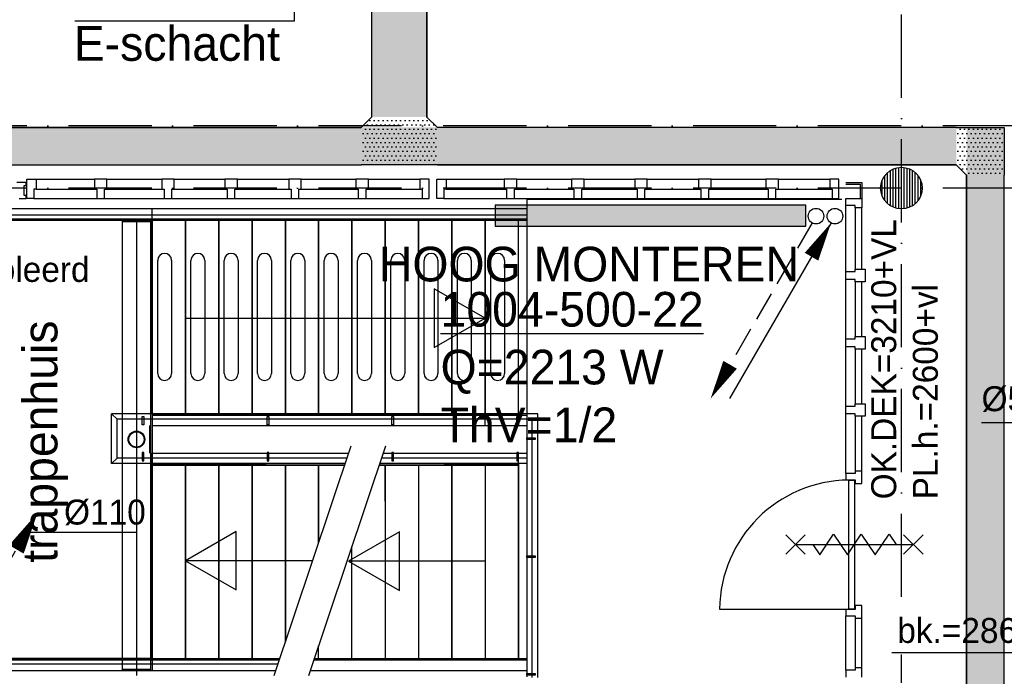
# Model space of a CAD drawing. Extents: x -1448 to 118900, y -195097 to 442500.
# Tile 91 of 103: x 67311 to 74407, y 401452 to 406187. Entities that reach past the tile are written whole.
import ezdxf
from ezdxf.enums import TextEntityAlignment as Align

# ---------------------------------------------------------------- set-up
doc = ezdxf.new("R2010")
doc.units = 0
doc.header["$LTSCALE"] = 100
for name, pattern in [('B-SL0', [100000000.0, 0, -100000000.0]), ('CENTER4', [5, 3.125, -0.625, 0.625, -0.625]), ('DASHDOT', [9, 6, -1.5, 0, -1.5])]:
    doc.linetypes.add(name, pattern=pattern)
doc.layers.get('0').update_dxf_attribs({"linetype": 'CONTINUOUS'})
for name, color, linetype in [('AL$7----_STRAMIEN', 1, 'DASHDOT'), ('ALL-----_REFLIJNEN', 8, 'CONTINUOUS'), ('BOUW', 8, 'CONTINUOUS'), ('KABELGOOT1', 8, 'CONTINUOUS'), ('WI561---', 1, 'CONTINUOUS'), ('WL5233--', 4, 'CONTINUOUS'), ('WL532---', 4, 'CONTINUOUS'), ('WL561---', 4, 'CONTINUOUS'), ('WL561---_AANVOER', 4, 'CONTINUOUS'), ('WL561---_RETOUR', 4, 'CONTINUOUS'), ('WL570---_HARTLIJN', 1, 'CONTINUOUS'), ('WM570---', 1, 'CONTINUOUS')]:
    doc.layers.add(name, color=color, linetype=linetype)
doc.styles.add('BURO-018', font='BUROFONT.shx', dxfattribs={"height": 180})
doc.styles.add('BURO-025', font='BUROFONT.shx', dxfattribs={"height": 250})
doc.styles.get("Standard").update_dxf_attribs({"font": 'ISOCP'})
pattern_1 = [(0, (0, 558400.235), (15.875, 31.75), [0, -31.75])]

# ---------------------------------------------------------------- blocks, each defined once
blk = doc.blocks.new('2322401')
at = {"color": 0, "linetype": 'CONTINUOUS'}
for p, q in [((-0.5, 0.5, 1), (-0.5, 0.5)), ((-0.5, 0.5, 1), (-0.5, -0.5, 1)), ((0.5, 0.5, 1), (-0.5, 0.5, 1)), ((0.5, 0.5), (-0.5, 0.5)), ((-0.5, 0.5), (-0.5, -0.5)), ((0.5, 0.5, 1), (0.5, 0.5)), ((0.5, -0.5, 1), (0.5, 0.5, 1)), ((0.5, -0.5), (0.5, 0.5)), ((-0.5, -0.5, 1), (-0.5, -0.5)), ((-0.5, -0.5, 1), (0.5, -0.5, 1)), ((-0.5, -0.5), (0.5, -0.5)), ((0.5, -0.5, 1), (0.5, -0.5))]:
    blk.add_line(p, q, dxfattribs=at)
blk = doc.blocks.new('CVHATCH1')
at = {"color": 0, "linetype": 'CONTINUOUS'}
blk.add_solid([(-0.5, -0.5), (0.5, -0.5), (-0.5, 0.5), (0.5, 0.5)], dxfattribs=at)
blk = doc.blocks.new('LDV4107')
at = {"color": 0, "linetype": 'CONTINUOUS'}
blk.add_line((-0.25, -0.433), (-6.75, -11.691), dxfattribs=at)
blk.add_lwpolyline([(-0.25, -0.433, 0, 1, 0), (-1.5, -2.598, 1, 1, 0)], format="xyseb", dxfattribs=at)
blk.add_circle((0, 0), 0.5, dxfattribs=at)
blk = doc.blocks.new('LDV2108')
at = {"color": 0, "linetype": 'CONTINUOUS'}
for p, q in [((-0.25, -0.433), (-1.187, -2.057)), ((-1.562, -2.706), (-2.5, -4.33)), ((-2.875, -4.98), (-3.812, -6.603)), ((-4.187, -7.253), (-5.125, -8.877)), ((-5.5, -9.526), (-6.437, -11.15))]:
    blk.add_line(p, q, dxfattribs=at)
blk.add_lwpolyline([(-6.75, -11.691, 0, 1, 0), (-5.5, -9.526, 1, 1, 0)], format="xyseb", dxfattribs=at)
blk.add_circle((0, 0), 0.5, dxfattribs=at)
blk = doc.blocks.new('KG3FIF')
at = {"linetype": 'B-SL0'}
for p, q in [((-275, 135), (-275, -135)), ((275, -135), (275, 135)), ((-200, -210), (200, -210))]:
    blk.add_line(p, q, dxfattribs=at)
at = {"linetype": 'BYBLOCK'}
for points in [[(-275, 135), (0, 135), (0, 135), (275, 135)], [(-200, -210), (-200, -210), (-275, -135), (-275, -135)], [(275, -135), (275, -135), (200, -210), (200, -210)]]:
    blk.add_lwpolyline(points, dxfattribs=at)
at = {"flags": 3}
blk.add_attdef('HULPSTUK', (0, 0), '', height=1, rotation=180, dxfattribs=at)
blk = doc.blocks.new('KG2FF')
at = {"linetype": 'B-SL0'}
for p, q in [((210, -135), (210, 135)), ((-135, -210), (135, -210))]:
    blk.add_line(p, q, dxfattribs=at)
at = {"linetype": 'BYBLOCK'}
for points in [[(-135, -210), (-135, 135), (-135, 135), (210, 135)], [(210, -135), (210, -135), (135, -210), (135, -210)]]:
    blk.add_lwpolyline(points, dxfattribs=at)
at = {"flags": 3}
blk.add_attdef('HULPSTUK', (0, 0), '', height=1, dxfattribs=at)
blk = doc.blocks.new('EH100000')
at = {"linetype": 'BYBLOCK'}
for p, q in [((1, 0.5), (0, 0.5)), ((1, 0.5, 1), (0, 0.5, 1)), ((0, -0.5, 1), (1, -0.5, 1)), ((1, -0.5), (0, -0.5))]:
    blk.add_line(p, q, dxfattribs=at)
at = {"linetype": 'BYBLOCK', "invisible_edges": 15}
for points in [[(1, -0.5), (0, -0.5), (0, 0.5), (1, 0.5)], [(0, 0.5), (1, 0.5), (1, 0.5, 1), (0, 0.5, 1)], [(0, -0.5, 1), (1, -0.5, 1), (1, -0.5), (0, -0.5)]]:
    blk.add_3dface(points, dxfattribs=at)
blk = doc.blocks.new('LDV1123')
at = {"color": 0, "linetype": 'CONTINUOUS'}
for p, q in [((6.75, 11.691), (5.812, 10.068)), ((5.437, 9.418), (4.5, 7.794)), ((1.562, 2.706), (2.5, 4.33)), ((0.25, 0.433), (1.187, 2.057))]:
    blk.add_line(p, q, dxfattribs=at)
blk.add_lwpolyline([(6.75, 11.691, 0, 1, 0), (5.5, 9.526, 1, 1, 0)], format="xyseb", dxfattribs=at)
blk.add_circle((0, 0), 0.5, dxfattribs=at)
at = {"color": 0, "linetype": 'CONTINUOUS', "style": 'BURO-018'}
blk.add_attdef('LD_TEXT1', text='', height=1.8, dxfattribs=at).set_placement((3.5, 6.062), align=Align.MIDDLE)
blk = doc.blocks.new('CVRINFO2')
at = {"color": 0, "linetype": 'CONTINUOUS', "style": 'BURO-025'}
for tag, p in [('CV_TEXT125', (0, 0)), ('CV_TEXT225', (0, -4.167)), ('CV_TEXT325', (0, -8.333)), ('CV_TEXT425', (0, -12.5))]:
    blk.add_attdef(tag, p, '', height=2.5, dxfattribs=at)

msp = doc.modelspace()

# ---------------------------------------------------------------- hatches: boundary and pattern name
at = {"layer": 'KABELGOOT1'}
h = msp.add_hatch(dxfattribs=at)
h.set_pattern_fill('DOTS', color=256, scale=20, style=0)
h.set_pattern_definition(pattern_1)
h.paths.add_polyline_path([(70605.1, 408737.3), (69002.4, 408737.3), (69002.4, 408337.3), (70605.1, 408337.3)])
h.paths.add_polyline_path([(70246.1, 408231.3), (69846.1, 408231.3), (69846.1, 405485.2), (70246.1, 405485.2)])
h = msp.add_hatch(dxfattribs=at)
h.set_pattern_fill('DOTS', color=256, scale=20, style=0)
h.set_pattern_definition(pattern_1)
h.paths.add_polyline_path([(69846.1, 405485.2), (69771.1, 405410.2), (69771.1, 405140.2), (70046.1, 405140.2), (70321.1, 405140.2), (70321.1, 405410.2), (70246.1, 405485.2)])
h = msp.add_hatch(dxfattribs=at)
h.set_pattern_fill('DOTS', color=256, scale=20, style=0)
h.set_pattern_definition(pattern_1)
h.paths.add_polyline_path([(74060.1, 405140.2), (74060.1, 405410.2), (59361.1, 405410.2), (59361.1, 405140.2)])
h = msp.add_hatch(dxfattribs=at)
h.set_pattern_fill('DOTS', color=256, scale=20, style=0)
h.set_pattern_definition(pattern_1)
h.paths.add_polyline_path([(74135.1, 405065.2), (74405.1, 405065.2), (74405.1, 405410.2), (74060.1, 405410.2), (74060.1, 405140.2)])
h = msp.add_hatch(dxfattribs=at)
h.set_pattern_fill('DOTS', color=256, scale=20, style=0)
h.set_pattern_definition(pattern_1)
h.paths.add_polyline_path([(74135.1, 393029.4), (74405.1, 393029.4), (74405.1, 405410.2), (74135.1, 405410.2)])

# ---------------------------------------------------------------- linework, layer by layer
at = {"layer": 'AL$7----_STRAMIEN', "color": 1}
for p, q in [((73665.4, 402024.4), (73665.4, 439905.7)), ((73665.4, 380703.7), (73665.4, 401609.6))]:
    msp.add_line(p, q, dxfattribs=at)
for points in [[(88065.4, 405422.7), (3295.1, 405422.7)], [(88065.4, 404972.7), (2467.7, 404972.7)]]:
    msp.add_lwpolyline(points, dxfattribs=at)
at = {"layer": 'ALL-----_REFLIJNEN', "color": 8, "linetype": 'CONTINUOUS'}
for p, q in [((73625.6, 404828.2), (73625.6, 405117.3)), ((73645.6, 404824.1), (73645.6, 405121.4)), ((73665.6, 404822.7), (73665.6, 405122.7)), ((73685.6, 404824.1), (73685.6, 405121.4)), ((73705.6, 404828.2), (73705.6, 405117.3)), ((73545.6, 404882.7), (73545.6, 405062.7)), ((73565.6, 404860.9), (73565.6, 405084.5)), ((73585.6, 404845.8), (73585.6, 405099.6)), ((73605.6, 404835.3), (73605.6, 405110.2)), ((73725.6, 404835.3), (73725.6, 405110.2)), ((73745.6, 404845.8), (73745.6, 405099.6)), ((73765.6, 404860.9), (73765.6, 405084.5)), ((73785.6, 404882.7), (73785.6, 405062.7)), ((67357.4, 405012.2), (67290.4, 405012.2)), ((67357.4, 404988.7), (67341.4, 404988.7)), ((67341.4, 404988.7), (67341.4, 404921.7)), ((67357.4, 404988.7), (67357.4, 405012.2)), ((67362.4, 405037.2), (67429.4, 405037.2)), ((67362.4, 404898.2), (67362.4, 405037.2)), ((67429.4, 405037.2), (67429.4, 404965.2)), ((67429.4, 405037.2), (67849.4, 405037.2)), ((67939.4, 405037.2), (68334.4, 405037.2)), ((68424.4, 405037.2), (68789.4, 405037.2)), ((68879.4, 405037.2), (69249.4, 405037.2)), ((69339.4, 405037.2), (69734.4, 405037.2)), ((69824.4, 405037.2), (70194.4, 405037.2)), ((70261.4, 405037.2), (70194.4, 405037.2)), ((70194.4, 405037.2), (70194.4, 404965.2)), ((70261.4, 404898.2), (70261.4, 405037.2)), ((70316.4, 405037.2), (70383.4, 405037.2)), ((70316.4, 404898.2), (70316.4, 405037.2)), ((70383.4, 405037.2), (70383.4, 404965.2)), ((70383.4, 405037.2), (70803.4, 405037.2)), ((70893.4, 405037.2), (71288.4, 405037.2)), ((71378.4, 405037.2), (71743.4, 405037.2)), ((71833.4, 405037.2), (72203.4, 405037.2)), ((72293.4, 405037.2), (72688.4, 405037.2)), ((72778.4, 405037.2), (73148.4, 405037.2)), ((73215.4, 405037.2), (73148.4, 405037.2)), ((73148.4, 405037.2), (73148.4, 404965.2)), ((73215.4, 404898.2), (73215.4, 405037.2)), ((73265.4, 405012.2), (73379.4, 405012.2)), ((73265.4, 405000.2), (73367.4, 405000.2)), ((73367.4, 405000.2), (73367.4, 404898.2)), ((73379.4, 405012.2), (73379.4, 404898.2)), ((73525.6, 404918.9), (73525.6, 405026.6)), ((73805.6, 404918.9), (73805.6, 405026.6)), ((67341.4, 404921.7), (67357.4, 404921.7)), ((67357.4, 404898.2), (67357.4, 404921.7)), ((67429.4, 404965.2), (67412.4, 404965.2)), ((67412.4, 404965.2), (67412.4, 404898.2)), ((67429.4, 404965.2), (67849.4, 404965.2)), ((67939.4, 404965.2), (68334.4, 404965.2)), ((68424.4, 404965.2), (68789.4, 404965.2)), ((68879.4, 404965.2), (69249.4, 404965.2)), ((69339.4, 404965.2), (69734.4, 404965.2)), ((69824.4, 404965.2), (70194.4, 404965.2)), ((70194.4, 404965.2), (70211.4, 404965.2)), ((70211.4, 404965.2), (70211.4, 404898.2)), ((70383.4, 404965.2), (70366.4, 404965.2)), ((70366.4, 404965.2), (70366.4, 404898.2)), ((70383.4, 404965.2), (70803.4, 404965.2)), ((70893.4, 404965.2), (71288.4, 404965.2)), ((71378.4, 404965.2), (71743.4, 404965.2)), ((71833.4, 404965.2), (72203.4, 404965.2)), ((72293.4, 404965.2), (72688.4, 404965.2)), ((72778.4, 404965.2), (73148.4, 404965.2)), ((73148.4, 404965.2), (73165.4, 404965.2)), ((73165.4, 404965.2), (73165.4, 404898.2)), ((67307.4, 404898.2), (67357.4, 404898.2)), ((67412.4, 404898.2), (67362.4, 404898.2)), ((67412.4, 404898.2), (67866.4, 404898.2)), ((67922.4, 404898.2), (68351.4, 404898.2)), ((68407.4, 404898.2), (68806.4, 404898.2)), ((68862.4, 404898.2), (69266.4, 404898.2)), ((69322.4, 404898.2), (69751.4, 404898.2)), ((69807.4, 404898.2), (70211.4, 404898.2)), ((70211.4, 404898.2), (70261.4, 404898.2)), ((70366.4, 404898.2), (70316.4, 404898.2)), ((70366.4, 404898.2), (70820.4, 404898.2)), ((70876.4, 404898.2), (71305.4, 404898.2)), ((70968.4, 401447.7), (70968.4, 404892.7)), ((70968.4, 404892.7), (73235.1, 404892.7)), ((71361.4, 404898.2), (71760.4, 404898.2)), ((71816.4, 404898.2), (72220.4, 404898.2)), ((72276.4, 404898.2), (72705.4, 404898.2)), ((72761.4, 404898.2), (73165.4, 404898.2)), ((73165.4, 404898.2), (73215.4, 404898.2)), ((73265.4, 404848.2), (73265.4, 404898.2)), ((73265.4, 404898.2), (73379.4, 404898.2)), ((73265.4, 404370.2), (73265.4, 404848.2)), ((73332.4, 404848.2), (73265.4, 404848.2)), ((73332.4, 404831.2), (73332.4, 404848.2)), ((73332.4, 404831.2), (73332.4, 404387.2)), ((73379.4, 404831.2), (73332.4, 404831.2)), ((73379.4, 404898.2), (73379.4, 404831.2)), ((73379.4, 404387.2), (73379.4, 404831.2)), ((66584.4, 404826.8), (70968.4, 404826.8)), ((66584.4, 404778.8), (70968.4, 404778.8)), ((68265.4, 404741.8), (68265.4, 404826.8)), ((66659.9, 404751.3), (70968.4, 404751.3)), ((66669.4, 404741.8), (70905.4, 404741.8)), ((66669.4, 404741.8), (68265.4, 404741.8)), ((68052.4, 401494.8), (68052.4, 404741.8)), ((68052.4, 404731.8), (68252.4, 404731.8)), ((68152.4, 404741.8), (68152.4, 401458.9)), ((68252.4, 404741.8), (68252.4, 401494.8)), ((68265.4, 403345.8), (68265.4, 404741.8)), ((68265.4, 404741.8), (68265.4, 403345.8)), ((68505.4, 404741.8), (68265.4, 404741.8)), ((68265.4, 404741.8), (68265.4, 401579.8)), ((68505.4, 404741.8), (68505.4, 403345.8)), ((68505.4, 404741.8), (68505.4, 403345.8)), ((68505.4, 404741.8), (68505.4, 403345.8)), ((68745.4, 404741.8), (68505.4, 404741.8)), ((68505.4, 403345.8), (68505.4, 404741.8)), ((68745.4, 404741.8), (68745.4, 403345.8)), ((68745.4, 404741.8), (68745.4, 403345.8)), ((68745.4, 404741.8), (68745.4, 403345.8)), ((68985.4, 404741.8), (68745.4, 404741.8)), ((68745.4, 403345.8), (68745.4, 404741.8)), ((68985.4, 404741.8), (68985.4, 403345.8)), ((68985.4, 404741.8), (68985.4, 403345.8)), ((68985.4, 403345.8), (68985.4, 404741.8)), ((68985.4, 404741.8), (68985.4, 403345.8)), ((69225.4, 404741.8), (68985.4, 404741.8)), ((69225.4, 404741.8), (69225.4, 403345.8)), ((69225.4, 404741.8), (69225.4, 403345.8)), ((69225.4, 404741.8), (69225.4, 403345.8)), ((69465.4, 404741.8), (69225.4, 404741.8)), ((69225.4, 403345.8), (69225.4, 404741.8)), ((69465.4, 404741.8), (69465.4, 403345.8)), ((69465.4, 404741.8), (69465.4, 403345.8)), ((69465.4, 404741.8), (69465.4, 403345.8)), ((69705.4, 404741.8), (69465.4, 404741.8)), ((69465.4, 403345.8), (69465.4, 404741.8)), ((69705.4, 404741.8), (69705.4, 403345.8)), ((69705.4, 404741.8), (69705.4, 403345.8)), ((69705.4, 404741.8), (69705.4, 403345.8)), ((69945.4, 404741.8), (69705.4, 404741.8)), ((69705.4, 403345.8), (69705.4, 404741.8)), ((69945.4, 404741.8), (69945.4, 403345.8)), ((69945.4, 404741.8), (69945.4, 403345.8)), ((69945.4, 403345.8), (69945.4, 404741.8)), ((69945.4, 404741.8), (69945.4, 403345.8)), ((70185.4, 404741.8), (69945.4, 404741.8)), ((70185.4, 404741.8), (70185.4, 403345.8)), ((70185.4, 404741.8), (70185.4, 403345.8)), ((70185.4, 403345.8), (70185.4, 404741.8)), ((70185.4, 404741.8), (70185.4, 403345.8)), ((70425.4, 404741.8), (70185.4, 404741.8)), ((70425.4, 404741.8), (70425.4, 403345.8)), ((70425.4, 404741.8), (70425.4, 403345.8)), ((70425.4, 404741.8), (70425.4, 403345.8)), ((70665.4, 404741.8), (70425.4, 404741.8)), ((70425.4, 403345.8), (70425.4, 404741.8)), ((70665.4, 404741.8), (70665.4, 403345.8)), ((70665.4, 404741.8), (70665.4, 403345.8)), ((70665.4, 403345.8), (70665.4, 404741.8)), ((70665.4, 404741.8), (70665.4, 403345.8)), ((70905.4, 404741.8), (70665.4, 404741.8)), ((70905.4, 403345.8), (70905.4, 404741.8)), ((70905.4, 403345.8), (70905.4, 404741.8)), ((70905.4, 404741.8), (70968.4, 404741.8)), ((68305.4, 403635.8), (68305.4, 404451.8)), ((68405.4, 404451.8), (68405.4, 403635.8)), ((68545.4, 403635.8), (68545.4, 404451.8)), ((68645.4, 404451.8), (68645.4, 403635.8)), ((68785.4, 403635.8), (68785.4, 404451.8)), ((68885.4, 404451.8), (68885.4, 403635.8)), ((69025.4, 403635.8), (69025.4, 404451.8)), ((69125.4, 404451.8), (69125.4, 403635.8)), ((69265.4, 403635.8), (69265.4, 404451.8)), ((69365.4, 404451.8), (69365.4, 403635.8)), ((69505.4, 403635.8), (69505.4, 404451.8)), ((69605.4, 404451.8), (69605.4, 403635.8)), ((69745.4, 403635.8), (69745.4, 404451.8)), ((69845.4, 404451.8), (69845.4, 403635.8)), ((69985.4, 403635.8), (69985.4, 404451.8)), ((70085.4, 404451.8), (70085.4, 403635.8)), ((70225.4, 403635.8), (70225.4, 404451.8)), ((70325.4, 404451.8), (70325.4, 403635.8)), ((70465.4, 403635.8), (70465.4, 404451.8)), ((70565.4, 404451.8), (70565.4, 403635.8)), ((70705.4, 403635.8), (70705.4, 404451.8)), ((70805.4, 404451.8), (70805.4, 403635.8)), ((73265.4, 404314.2), (73265.4, 404370.2)), ((73265.4, 404370.2), (73332.4, 404370.2)), ((73332.4, 404370.2), (73332.4, 404387.2)), ((73332.4, 404387.2), (73404.4, 404387.2)), ((73404.4, 404387.2), (73404.4, 404297.2)), ((73332.4, 404314.2), (73265.4, 404314.2)), ((73265.4, 403885.2), (73265.4, 404314.2)), ((73332.4, 404297.2), (73332.4, 404314.2)), ((73332.4, 404297.2), (73332.4, 403902.2)), ((73404.4, 404297.2), (73332.4, 404297.2)), ((73379.4, 403902.2), (73379.4, 404297.2)), ((70665.4, 404035.8), (70298.9, 404247.4)), ((70298.9, 404247.4), (70298.9, 403824.2)), ((68505.4, 404035.8), (70665.4, 404035.8)), ((70298.9, 403824.2), (70665.4, 404035.8)), ((73265.4, 403829.2), (73265.4, 403885.2)), ((73265.4, 403885.2), (73332.4, 403885.2)), ((73332.4, 403885.2), (73332.4, 403902.2)), ((73332.4, 403902.2), (73404.4, 403902.2)), ((73404.4, 403902.2), (73404.4, 403812.2)), ((73332.4, 403829.2), (73265.4, 403829.2)), ((73265.4, 403400.2), (73265.4, 403829.2)), ((73332.4, 403812.2), (73332.4, 403829.2)), ((73332.4, 403812.2), (73332.4, 403417.2)), ((73404.4, 403812.2), (73332.4, 403812.2)), ((73379.4, 403417.2), (73379.4, 403812.2)), ((73332.4, 403400.2), (73332.4, 403417.2)), ((73332.4, 403417.2), (73404.4, 403417.2)), ((73404.4, 403417.2), (73404.4, 403327.2)), ((67972.4, 402985.8), (67972.4, 403345.8)), ((68012.4, 403305.8), (67972.4, 403345.8)), ((71045.4, 403345.8), (67972.4, 403345.8)), ((68265.4, 403345.8), (68265.4, 403260.8)), ((68265.4, 403345.8), (70905.4, 403345.8)), ((68265.4, 403345.8), (68505.4, 403345.8)), ((68505.4, 403345.8), (68745.4, 403345.8)), ((68745.4, 403345.8), (68985.4, 403345.8)), ((68985.4, 403345.8), (69225.4, 403345.8)), ((69225.4, 403345.8), (69465.4, 403345.8)), ((69465.4, 403345.8), (69705.4, 403345.8)), ((69705.4, 403345.8), (69945.4, 403345.8)), ((69945.4, 403345.8), (70185.4, 403345.8)), ((70185.4, 403345.8), (70425.4, 403345.8)), ((70425.4, 403345.8), (70665.4, 403345.8)), ((70665.4, 403260.8), (70665.4, 403345.8)), ((70665.4, 403345.8), (70905.4, 403345.8)), ((70905.4, 403345.8), (70905.4, 403260.8)), ((71045.4, 401442.8), (71045.4, 403345.8)), ((73265.4, 403344.2), (73265.4, 403400.2)), ((73265.4, 403400.2), (73332.4, 403400.2)), ((73332.4, 403344.2), (73265.4, 403344.2)), ((73265.4, 402915.2), (73265.4, 403344.2)), ((73332.4, 403327.2), (73332.4, 403344.2)), ((68012.4, 403025.8), (68012.4, 403305.8)), ((71005.4, 403305.8), (68012.4, 403305.8)), ((68193.4, 403325.8), (68205.4, 403325.8)), ((68193.4, 403265.8), (68193.4, 403325.8)), ((68205.4, 403325.8), (68205.4, 403265.8)), ((68265.4, 403336.3), (70968.4, 403336.3)), ((69093.4, 403325.8), (69105.4, 403325.8)), ((69093.4, 403265.8), (69093.4, 403325.8)), ((69105.4, 403325.8), (69105.4, 403265.8)), ((69993.4, 403325.8), (70005.4, 403325.8)), ((69993.4, 403265.8), (69993.4, 403325.8)), ((70005.4, 403325.8), (70005.4, 403265.8)), ((70893.4, 403325.8), (70905.4, 403325.8)), ((70893.4, 403265.8), (70893.4, 403325.8)), ((70905.4, 403325.8), (70905.4, 403265.8)), ((71005.4, 401442.8), (71005.4, 403305.8)), ((73332.4, 403327.2), (73332.4, 402932.2)), ((73404.4, 403327.2), (73332.4, 403327.2)), ((73379.4, 402932.2), (73379.4, 403327.2)), ((68205.4, 403265.8), (68193.4, 403265.8)), ((68249.4, 403060.8), (68249.4, 403260.8)), ((68255.4, 403060.8), (68255.4, 403260.8)), ((68265.4, 403260.8), (68265.4, 403060.8)), ((68265.4, 403260.8), (70968.4, 403260.8)), ((69105.4, 403265.8), (69093.4, 403265.8)), ((70005.4, 403265.8), (69993.4, 403265.8)), ((70905.4, 403265.8), (70893.4, 403265.8)), ((70968.4, 403260.8), (70968.4, 403260.8)), ((70965.4, 403159.7), (70965.4, 403171.7)), ((70965.4, 403171.7), (71025.4, 403171.7)), ((71025.4, 403159.7), (70965.4, 403159.7)), ((71025.4, 403171.7), (71025.4, 403159.7)), ((68205.4, 403065.8), (68193.4, 403065.8)), ((68193.4, 403065.8), (68193.4, 403005.8)), ((68205.4, 403005.8), (68205.4, 403065.8)), ((68265.4, 403060.8), (69680.5, 403060.8)), ((68265.4, 402975.8), (68265.4, 403060.8)), ((69105.4, 403065.8), (69093.4, 403065.8)), ((69093.4, 403065.8), (69093.4, 403005.8)), ((69105.4, 403005.8), (69105.4, 403065.8)), ((69697.3, 403111), (69143.4, 401456.3)), ((69947.3, 403111), (69393.4, 401456.3)), ((69930.5, 403060.8), (70968.4, 403060.8)), ((70005.4, 403065.8), (69993.4, 403065.8)), ((69993.4, 403065.8), (69993.4, 403005.8)), ((70005.4, 403005.8), (70005.4, 403065.8)), ((70905.4, 403065.8), (70893.4, 403065.8)), ((70893.4, 403065.8), (70893.4, 403005.8)), ((70905.4, 403065.8), (70893.4, 403065.8)), ((70893.4, 403065.8), (70893.4, 403005.8)), ((70905.4, 403005.8), (70905.4, 403065.8)), ((70905.4, 403005.8), (70905.4, 403065.8)), ((70905.4, 402975.8), (70905.4, 403060.8)), ((67972.4, 402985.8), (68012.4, 403025.8)), ((69655.4, 402985.8), (67972.4, 402985.8)), ((69668.8, 403025.8), (68012.4, 403025.8)), ((68193.4, 403005.8), (68205.4, 403005.8)), ((68265.4, 402985.3), (69087, 402985.3)), ((69093.4, 403005.8), (69105.4, 403005.8)), ((70968.4, 402985.8), (69905.4, 402985.8)), ((70968.4, 403025.8), (69918.8, 403025.8)), ((69993.4, 403005.8), (70005.4, 403005.8)), ((70368.9, 402985.3), (70905.4, 402985.3)), ((70893.4, 403005.8), (70905.4, 403005.8)), ((70893.4, 403005.8), (70905.4, 403005.8)), ((70905.4, 402985.8), (70905.4, 401579.8)), ((68265.4, 402975.8), (69652.1, 402975.8)), ((68265.4, 401579.8), (68265.4, 402975.8)), ((68265.4, 402975.8), (68265.4, 401579.8)), ((68505.4, 402975.8), (68265.4, 402975.8)), ((68505.4, 402975.8), (68505.4, 401579.8)), ((68505.4, 402975.8), (68505.4, 401579.8)), ((68505.4, 402975.8), (68505.4, 401579.8)), ((68505.4, 402975.8), (68505.4, 401579.8)), ((68745.4, 402975.8), (68505.4, 402975.8)), ((68505.4, 401579.8), (68505.4, 402975.8)), ((68745.4, 402975.8), (68745.4, 401579.8)), ((68985.4, 402975.8), (68745.4, 402975.8)), ((68745.4, 401579.8), (68745.4, 402975.8)), ((69225.4, 402975.8), (68985.4, 402975.8)), ((68985.4, 402975.8), (68985.4, 401579.8)), ((68985.4, 401579.8), (68985.4, 402975.8)), ((69652.1, 402975.8), (68985.4, 402975.8)), ((69225.4, 401701.2), (69225.4, 402975.8)), ((69225.4, 402975.8), (69225.4, 401701.2)), ((69465.4, 402975.8), (69225.4, 402975.8)), ((69465.4, 402418.1), (69465.4, 402975.8)), ((69465.4, 402975.8), (69465.4, 402418.1)), ((69652.1, 402975.8), (69465.4, 402975.8)), ((69652.1, 402975.8), (69465.4, 402975.8)), ((69902.1, 402975.8), (70905.4, 402975.8)), ((70425.4, 402975.8), (69902.1, 402975.8)), ((69945.4, 402975.8), (69902.1, 402975.8)), ((69945.4, 402975.8), (69945.4, 402715)), ((69945.4, 402975.8), (69945.4, 401579.8)), ((69945.4, 402715), (69945.4, 402975.8)), ((70185.4, 402975.8), (70185.4, 401579.8)), ((70425.4, 402975.8), (70425.4, 401579.8)), ((70425.4, 402975.8), (70425.4, 401579.8)), ((70425.4, 401579.8), (70425.4, 402975.8)), ((70665.4, 402975.8), (70665.4, 401579.8)), ((70665.4, 402975.8), (70665.4, 401579.8)), ((70665.4, 402975.8), (70665.4, 401579.8)), ((70905.4, 402975.8), (70665.4, 402975.8)), ((70905.4, 402975.8), (70905.4, 401579.8)), ((70905.4, 402975.8), (70905.4, 401579.8)), ((70905.4, 402975.8), (70905.4, 401579.8)), ((70905.4, 402975.8), (70905.4, 401579.8)), ((70905.4, 402975.8), (70905.4, 401579.8)), ((70905.4, 402975.8), (70905.4, 401579.8)), ((70905.4, 401579.8), (70905.4, 402975.8)), ((73332.4, 402915.2), (73265.4, 402915.2)), ((73265.4, 402915.2), (73265.4, 402869.2)), ((73379.4, 402932.2), (73332.4, 402932.2)), ((73332.4, 402932.2), (73332.4, 402915.2)), ((73379.4, 402842.2), (73379.4, 402932.2)), ((73265.4, 402869.2), (73332.4, 402869.2)), ((73285.4, 402867.2), (73326.4, 402867.2)), ((73285.4, 401937.2), (73285.4, 402867.2)), ((73326.4, 402867.2), (73326.4, 401937.2)), ((73332.4, 402869.2), (73332.4, 402842.2)), ((73332.4, 402842.2), (73379.4, 402842.2)), ((68871.9, 402497.4), (68505.4, 402285.8)), ((68871.9, 402075.6), (68871.9, 402497.4)), ((70047.6, 402493.5), (69681, 402281.9)), ((70047.6, 402070.3), (70047.6, 402493.5)), ((69705.4, 401579.8), (69705.4, 402388.3)), ((69705.4, 401746), (69705.4, 402388.3)), ((69421.1, 402285.8), (68505.4, 402285.8)), ((68505.4, 402285.8), (68871.9, 402075.6)), ((69681, 402281.9), (70047.6, 402070.3)), ((70665.4, 402281.9), (69681, 402281.9)), ((70965.4, 402309.7), (70965.4, 402321.7)), ((70965.4, 402321.7), (71025.4, 402321.7)), ((71025.4, 402309.7), (70965.4, 402309.7)), ((71025.4, 402321.7), (71025.4, 402309.7)), ((72355.4, 401937.2), (73285.4, 401937.2)), ((73332.4, 401935.2), (73265.4, 401935.2)), ((73265.4, 401935.2), (73265.4, 401889.2)), ((73326.4, 401937.2), (73285.4, 401937.2)), ((73379.4, 401962.2), (73332.4, 401962.2)), ((73332.4, 401962.2), (73332.4, 401935.2)), ((73379.4, 401872.2), (73379.4, 401962.2)), ((73265.4, 401889.2), (73332.4, 401889.2)), ((73265.4, 401496.2), (73265.4, 401889.2)), ((73332.4, 401889.2), (73332.4, 401872.2)), ((73332.4, 401872.2), (73332.4, 401513.2)), ((73332.4, 401872.2), (73379.4, 401872.2)), ((73379.4, 401513.2), (73379.4, 401872.2)), ((69465.4, 401579.8), (69465.4, 401671.3)), ((66659.9, 401570.3), (69181.6, 401570.3)), ((69181.6, 401570.3), (66664.4, 401570.3)), ((66669.4, 401579.8), (69184.8, 401579.8)), ((68265.4, 401579.8), (66669.4, 401579.8)), ((68265.4, 401579.8), (68265.4, 401494.8)), ((68265.4, 401579.8), (68305.4, 401579.8)), ((68265.4, 401579.8), (68505.4, 401579.8)), ((68465.4, 401579.8), (68505.4, 401579.8)), ((68505.4, 401579.8), (68545.4, 401579.8)), ((68505.4, 401579.8), (69184.8, 401579.8)), ((68505.4, 401579.8), (68745.4, 401579.8)), ((68745.4, 401579.8), (68985.4, 401579.8)), ((68985.4, 401579.8), (69184.8, 401579.8)), ((69431.6, 401570.3), (70968.4, 401570.3)), ((70966.1, 401570.3), (69431.6, 401570.3)), ((69434.8, 401579.8), (70968.4, 401579.8)), ((69434.8, 401579.8), (69465.4, 401579.8)), ((70185.4, 401579.8), (70425.4, 401579.8)), ((70665.4, 401579.8), (70905.4, 401579.8)), ((66584.4, 401542.8), (69172.4, 401542.8)), ((66584.4, 401494.8), (69156.3, 401494.8)), ((68052.4, 401504.8), (68252.4, 401504.8)), ((68052.4, 401494.8), (68252.4, 401494.8)), ((69406.3, 401494.8), (70968.4, 401494.8)), ((73332.4, 401496.2), (73265.4, 401496.2)), ((73265.4, 401496.2), (73265.4, 401446.2)), ((73379.4, 401513.2), (73332.4, 401513.2)), ((73332.4, 401513.2), (73332.4, 401496.2)), ((73379.4, 401446.2), (73379.4, 401513.2)), ((70965.4, 401459.7), (70965.4, 401471.7)), ((70965.4, 401471.7), (71025.4, 401471.7)), ((71025.4, 401459.7), (70965.4, 401459.7)), ((71025.4, 401471.7), (71025.4, 401459.7))]:
    msp.add_line(p, q, dxfattribs=at)
for points in [[(67939.4, 405037.2), (67849.4, 405037.2), (67849.4, 404965.2), (67866.4, 404965.2), (67866.4, 404898.2), (67922.4, 404898.2), (67922.4, 404965.2), (67939.4, 404965.2)], [(68424.4, 405037.2), (68334.4, 405037.2), (68334.4, 404965.2), (68351.4, 404965.2), (68351.4, 404898.2), (68407.4, 404898.2), (68407.4, 404965.2), (68424.4, 404965.2)], [(68879.4, 405037.2), (68789.4, 405037.2), (68789.4, 404965.2), (68806.4, 404965.2), (68806.4, 404898.2), (68862.4, 404898.2), (68862.4, 404965.2), (68879.4, 404965.2)], [(69339.4, 405037.2), (69249.4, 405037.2), (69249.4, 404965.2), (69266.4, 404965.2), (69266.4, 404898.2), (69322.4, 404898.2), (69322.4, 404965.2), (69339.4, 404965.2)], [(69824.4, 405037.2), (69734.4, 405037.2), (69734.4, 404965.2), (69751.4, 404965.2), (69751.4, 404898.2), (69807.4, 404898.2), (69807.4, 404965.2), (69824.4, 404965.2)], [(70893.4, 405037.2), (70803.4, 405037.2), (70803.4, 404965.2), (70820.4, 404965.2), (70820.4, 404898.2), (70876.4, 404898.2), (70876.4, 404965.2), (70893.4, 404965.2)], [(71378.4, 405037.2), (71288.4, 405037.2), (71288.4, 404965.2), (71305.4, 404965.2), (71305.4, 404898.2), (71361.4, 404898.2), (71361.4, 404965.2), (71378.4, 404965.2)], [(71833.4, 405037.2), (71743.4, 405037.2), (71743.4, 404965.2), (71760.4, 404965.2), (71760.4, 404898.2), (71816.4, 404898.2), (71816.4, 404965.2), (71833.4, 404965.2)], [(72293.4, 405037.2), (72203.4, 405037.2), (72203.4, 404965.2), (72220.4, 404965.2), (72220.4, 404898.2), (72276.4, 404898.2), (72276.4, 404965.2), (72293.4, 404965.2)], [(72778.4, 405037.2), (72688.4, 405037.2), (72688.4, 404965.2), (72705.4, 404965.2), (72705.4, 404898.2), (72761.4, 404898.2), (72761.4, 404965.2), (72778.4, 404965.2)]]:
    msp.add_lwpolyline(points, close=True, dxfattribs=at)
for points in [[(72831.4, 402332.2), (72971.4, 402472.2)], [(72831.4, 402472.2), (72971.4, 402332.2)], [(73026.4, 402402.2), (73076.4, 402327.2), (73176.4, 402477.2), (73226.4, 402402.2)], [(73226.4, 402402.2), (73276.4, 402327.2), (73376.4, 402477.2), (73426.4, 402402.2)], [(73426.4, 402402.2), (73476.4, 402327.2), (73576.4, 402477.2), (73626.4, 402402.2)], [(73681.4, 402332.2), (73821.4, 402472.2)], [(73681.4, 402472.2), (73821.4, 402332.2)], [(72901.4, 402402.2), (73751.4, 402402.2)]]:
    msp.add_lwpolyline(points, dxfattribs=at)
for centre, radius in [((73665.6, 404972.7), 150), ((68152.4, 403160.8), 60), ((68152.4, 403160.8), 55)]:
    msp.add_circle(centre, radius, dxfattribs=at)
for centre, radius, start, end in [((68355.4, 404451.8), 50, 0, 180), ((68595.4, 404451.8), 50, 0, 180), ((68835.4, 404451.8), 50, 0, 180), ((69075.4, 404451.8), 50, 0, 180), ((69315.4, 404451.8), 50, 0, 180), ((69555.4, 404451.8), 50, 0, 180), ((69795.4, 404451.8), 50, 0, 180), ((70035.4, 404451.8), 50, 0, 180), ((70275.4, 404451.8), 50, 0, 180), ((70515.4, 404451.8), 50, 0, 180), ((70755.4, 404451.8), 50, 0, 180), ((68355.4, 403635.8), 50, 180, 0), ((68595.4, 403635.8), 50, 180, 0), ((68835.4, 403635.8), 50, 180, 0), ((69075.4, 403635.8), 50, 180, 0), ((69315.4, 403635.8), 50, 180, 0), ((69555.4, 403635.8), 50, 180, 0), ((69795.4, 403635.8), 50, 180, 0), ((70035.4, 403635.8), 50, 180, 0), ((70275.4, 403635.8), 50, 180, 0), ((70515.4, 403635.8), 50, 180, 0), ((70755.4, 403635.8), 50, 180, 0), ((73294.2, 401928.4), 938.9, 90.53799, 179.46201)]:
    msp.add_arc(centre, radius, start, end, dxfattribs=at)
at = {"layer": 'BOUW'}
msp.add_lwpolyline([(69289.2, 408541), (69289.2, 406176.6), (67708.3, 406176.6)], dxfattribs=at)
at = {"layer": 'WL532---', "color": 1}
msp.add_line((74242.4, 403281.4), (74846.8, 403284.2), dxfattribs=at)
at = {"layer": 'WL570---_HARTLIJN', "color": 1, "linetype": 'CONTINUOUS'}
msp.add_line((68151.8, 402488.2), (67358.3, 402488.2), dxfattribs=at)
at = {"layer": 'WM570---', "color": 1}
msp.add_line((75010.4, 401622.1), (73596, 401622.1), dxfattribs=at)

# ---------------------------------------------------------------- block references
at = {"layer": 'KABELGOOT1', "zscale": 60}
for p, xscale, yscale, rotation in [((70046.1, 405485.2, 3650), 2746.143575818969, 400, 90), ((69771.1, 405275.2, 3650), 10065.0000000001, 270, 180), ((74270.1, 405065.2, 3650), 12753.85642418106, 270, 270)]:
    msp.add_blockref('EH100000', p, dxfattribs=dict(at, xscale=xscale, yscale=yscale, rotation=rotation))
at = {"layer": 'KABELGOOT1'}
for name, p, rotation in [('KG3FIF', (70046.1, 405275.2, 3650), 180), ('KG2FF', (74270.1, 405275.2, 3650), 270)]:
    msp.add_blockref(name, p, dxfattribs=dict(at, rotation=rotation))
at = {"layer": 'KABELGOOT1', "xscale": 3739, "yscale": 270, "zscale": 60}
msp.add_blockref('EH100000', (70321.1, 405275.2, 3650), dxfattribs=at)
at = {"layer": 'WI561---'}
ref = msp.add_blockref('CVRINFO2', (70344.2, 403973.9), dxfattribs=dict(at, xscale=100, yscale=100, zscale=100))
ref.add_attrib('CV_TEXT125', '%%u1004-500-22', (70344.2, 403973.9), dxfattribs={"layer": '0', "color": 2, "linetype": 'CONTINUOUS', "height": 250, "style": 'BURO-025'})
ref.add_attrib('CV_TEXT225', 'Q=2213 W', (70344.2, 403557.2), dxfattribs={"layer": '0', "color": 2, "linetype": 'CONTINUOUS', "height": 250, "style": 'BURO-025'})
ref.add_attrib('CV_TEXT325', 'ThV=1/2', (70344.2, 403140.6), dxfattribs={"layer": '0', "color": 2, "linetype": 'CONTINUOUS', "height": 250, "style": 'BURO-025'})
at = {"layer": 'WL5233--', "color": 2}
ref = msp.add_blockref('LDV1123', (66618.7, 401210.2), dxfattribs=dict(at, xscale=121.5, yscale=121.5, zscale=121.5))
ref.add_attrib('LD_TEXT1', 'o', dxfattribs={"layer": '0', "color": 1, "linetype": 'CONTINUOUS', "height": 145.8, "style": 'BURO-018'}).set_placement((67043.9, 401946.8), align=Align.MIDDLE)
at = {"layer": 'WL561---', "xscale": 2240, "yscale": 150}
for name, zscale, rotation in [('2322401', 400, 180.0000000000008), ('CVHATCH1', 2240, 180.0000000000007)]:
    msp.add_blockref(name, (71857.6, 404774.2), dxfattribs=dict(at, zscale=zscale, rotation=rotation))
at = {"layer": 'WL561---_AANVOER', "color": 2, "xscale": 112.5, "yscale": 112.5, "zscale": 112.5}
msp.add_blockref('LDV4107', (73186.3, 404770.3), dxfattribs=at)
at = {"layer": 'WL561---_RETOUR', "color": 2, "xscale": 112.5, "yscale": 112.5, "zscale": 112.5}
msp.add_blockref('LDV2108', (73049.7, 404770.3), dxfattribs=at)

# ---------------------------------------------------------------- texts
at = {"layer": 'BOUW', "style": 'BURO-025'}
msp.add_text('E-schacht', height=250, dxfattribs=at).set_placement((67700.2, 405890.8))
at = {"layer": 'BOUW', "color": 1, "style": 'BURO-018'}
for s, p in [('OK.DEK=3210+VL', (73627.8, 402728.5)), ('PL.h.=2600+vl', (73927.8, 402728.5))]:
    msp.add_text(s, height=180, rotation=90, dxfattribs=at).set_placement(p)
at = {"layer": 'BOUW', "color": 2, "style": 'BURO-025'}
msp.add_text('HOOG MONTEREN', height=250, dxfattribs=at).set_placement((69899.6, 404299.8))
at = {"layer": 'BOUW', "color": 1, "style": 'BURO-018'}
msp.add_text('geisoleerd', height=180, dxfattribs=at).set_placement((66703.9, 404296.2))
at = {"layer": 'BOUW', "style": 'BURO-025'}
msp.add_text('trappenhuis', height=250, rotation=90, dxfattribs=at).set_placement((67582.6, 402270.8))
at = {"layer": 'WL532---', "color": 1, "style": 'BURO-018'}
msp.add_text('%%c56', height=180, dxfattribs=at).set_placement((74243, 403364))
at = {"layer": 'WL570---_HARTLIJN', "color": 1, "linetype": 'CENTER4', "style": 'BURO-018'}
msp.add_text('%%c110', height=180, dxfattribs=at).set_placement((67630.4, 402546.6))
at = {"layer": 'WM570---', "color": 1, "style": 'BURO-018'}
msp.add_text('bk.=2865+vl', height=180, dxfattribs=at).set_placement((73635.7, 401693))

doc.saveas('drawing.dxf')
